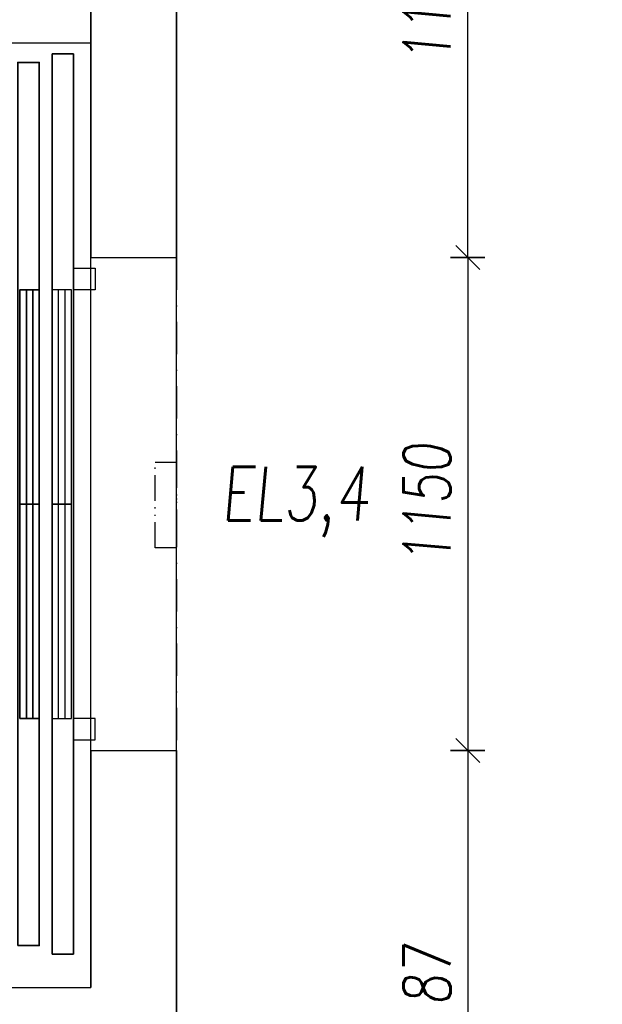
# Model space of a CAD drawing. Header units: millimetres. Extents: x 247761 to 294611, y 172579 to 236863.
# Tile 202 of 256: x 266495 to 267853, y 186491 to 188788. Entities that reach past the tile are written whole.
import ezdxf

# ---------------------------------------------------------------- set-up
doc = ezdxf.new("R2010")
doc.units = ezdxf.units.MM
doc.linetypes.add('ACAD_ISO12W100', pattern=[22, 12, -3, 0.5, -3, 0.5, -3])
doc.linetypes.add('CK_Čerchovaná 50', pattern=[6, 3, -1.5, 0, -1.5])
for name, color, linetype in [('KOTY 50', 7, 'Continuous'), ('NOVÁ TENKÁ', 240, 'Continuous'), ('OBRYSY', 7, 'Continuous'), ('PROSTUPY', 7, 'ACAD_ISO12W100'), ('TENKA', 4, 'Continuous'), ('ŽB', 3, 'Continuous')]:
    doc.layers.add(name, color=color, linetype=linetype)
doc.layers.add('PLOCHY_MISTNOSTI', color=180, linetype='Continuous', plot=False)
doc.layers.add('POMOCNA_ZU', color=200, linetype='Continuous', plot=False)
doc.layers.add('PROSTUPY_POPIS', color=7, linetype='ACAD_ISO12W100', true_color=0x00ff74)
doc.styles.add('CS-ROMANS', font='romans.shx', dxfattribs={"width": 0.75, "oblique": 5})
doc.dimstyles.new('A_KÓTA_50', dxfattribs={"dimtxt": 110, "dimasz": 2, "dimexe": 100, "dimexo": 1500, "dimgap": 40, "dimtad": 1, "dimrnd": 1, "dimdsep": 46, "dimtxsty": 'CS-ROMANS', "dimblk": 'KOT_CARA20', "dimcen": 45, "dimse1": 1, "dimse2": 1, "dimclrd": 256, "dimclre": 256, "dimclrt": 256, "dimadec": 0, "dimazin": 0, "dimtfac": 1, "dimtix": 1, "dimtmove": 2, "dimatfit": 3, "dimldrblk": 'OBLIQUE', "dimfxl": 0, "dimtolj": 1, "dimarcsym": 0})

# ---------------------------------------------------------------- blocks, each defined once
blk = doc.blocks.new('A$C651C2564')
at = {"layer": 'PROSTUPY', "ltscale": 5}
blk.add_lwpolyline([(9950, -3300), (9950, -3500), (9900, -3500), (9900, -3300)], close=True, dxfattribs=at)
at = {"layer": 'PROSTUPY_POPIS', "insert": (10400, -3392.3), "char_height": 125, "attachment_point": 6, "style": 'CS-ROMANS'}
blk.add_mtext('\\A1;EL3,4', dxfattribs=at)
blk = doc.blocks.new('KOT_CARA20')
for p, q in [((0, 20), (0, -20)), ((0, 0), (14.1, 14.1)), ((0, 0), (-14.1, -14.1))]:
    blk.add_line(p, q)
blk = doc.blocks.new('*D385')
at = {"layer": 'Defpoints', "color": 0, "ltscale": 5, "transparency": 16777216}
for p in [(266860.5, 189422.8), (267539.5, 189422.8), (266860.5, 188232.8)]:
    blk.add_point(p, dxfattribs=at)
at = {"layer": 'KOTY 50', "lineweight": -2, "ltscale": 5, "transparency": 16777216}
blk.add_line((267539.5, 188234.8), (267539.5, 189420.8), dxfattribs=at)
at = {"layer": 'KOTY 50', "lineweight": -2, "ltscale": 5, "transparency": 16777216, "xscale": 2, "yscale": 2, "zscale": 2}
for p, rotation in [((267539.5, 189422.8), 90), ((267539.5, 188232.8), 270)]:
    blk.add_blockref('KOT_CARA20', p, dxfattribs=dict(at, rotation=rotation))
at = {"layer": 'KOTY 50', "ltscale": 5, "transparency": 16777216, "insert": (267444.5, 188827.8), "char_height": 110, "attachment_point": 5, "rotation": 90, "style": 'CS-ROMANS'}
blk.add_mtext('\\A1;1190', dxfattribs=at)
blk = doc.blocks.new('_OBLIQUE')
at = {"color": 0, "linetype": 'ByBlock', "ltscale": 15}
blk.add_line((-0.5, -0.5), (0.5, 0.5), dxfattribs=at)
blk = doc.blocks.new('*D485')
at = {"layer": 'Defpoints', "color": 0, "ltscale": 5, "transparency": 16777216}
for p in [(266860.5, 188232.8), (266860.5, 187082.8), (267539.5, 187082.8)]:
    blk.add_point(p, dxfattribs=at)
at = {"layer": 'KOTY 50', "lineweight": -2, "ltscale": 5, "transparency": 16777216}
blk.add_line((267539.5, 188230.8), (267539.5, 187084.8), dxfattribs=at)
at = {"layer": 'KOTY 50', "lineweight": -2, "ltscale": 5, "transparency": 16777216, "xscale": 2, "yscale": 2, "zscale": 2}
for p, rotation in [((267539.5, 188232.8), 90), ((267539.5, 187082.8), 270)]:
    blk.add_blockref('KOT_CARA20', p, dxfattribs=dict(at, rotation=rotation))
at = {"layer": 'KOTY 50', "ltscale": 5, "transparency": 16777216, "insert": (267444.5, 187657.8), "char_height": 110, "attachment_point": 5, "rotation": 90, "style": 'CS-ROMANS'}
blk.add_mtext('\\A1;1150', dxfattribs=at)
blk = doc.blocks.new('*D486')
at = {"layer": 'Defpoints', "color": 0, "ltscale": 5, "transparency": 16777216}
for p in [(266860.5, 187082.8), (266860.5, 185895.3), (267539.5, 185895.3)]:
    blk.add_point(p, dxfattribs=at)
at = {"layer": 'KOTY 50', "lineweight": -2, "ltscale": 5, "transparency": 16777216}
blk.add_line((267539.5, 187080.8), (267539.5, 185897.3), dxfattribs=at)
at = {"layer": 'KOTY 50', "lineweight": -2, "ltscale": 5, "transparency": 16777216, "xscale": 2, "yscale": 2, "zscale": 2}
for p, rotation in [((267539.5, 187082.8), 90), ((267539.5, 185895.3), 270)]:
    blk.add_blockref('KOT_CARA20', p, dxfattribs=dict(at, rotation=rotation))
at = {"layer": 'KOTY 50', "ltscale": 5, "transparency": 16777216, "insert": (267444.5, 186489), "char_height": 110, "attachment_point": 5, "rotation": 90, "style": 'CS-ROMANS'}
blk.add_mtext('\\A1;1187', dxfattribs=at)
blk = doc.blocks.new('10020_Elevator_0')
at = {"layer": 'NOVÁ TENKÁ', "lineweight": 35}
for p, q in [((-1100, 40), (-1100, 90)), ((-1100, 90), (1000, 90)), ((1000, 90), (1000, 40)), ((1000, 40), (-1100, 40))]:
    blk.add_line(p, q, dxfattribs=at)
at = {"layer": 'NOVÁ TENKÁ'}
for p, q in [((-550, 40), (-600, 40)), ((-600, 40), (-600, -10)), ((-550, -10), (-550, 40)), ((450, 40), (500, 40)), ((450, -10), (450, 40)), ((500, 40), (500, -10)), ((-550, 0), (450, 0)), ((-600, -10), (-550, -10)), ((500, -10), (450, -10))]:
    blk.add_line(p, q, dxfattribs=at)
at = {"layer": 'NOVÁ TENKÁ', "lineweight": 35}
for points in [[(-1080, 170), (980, 170), (980, 120), (-1080, 120)], [(-50, 120), (-50, 165), (-550, 165), (-550, 120)], [(450, 120), (450, 165), (-50, 165), (-50, 120)]]:
    blk.add_lwpolyline(points, close=True, dxfattribs=at)
for points in [[(-550, 150), (-50, 150)], [(-50, 150), (450, 150)], [(-550, 135), (-50, 135)], [(-50, 135), (450, 135)]]:
    blk.add_lwpolyline(points, dxfattribs=at)
at = {"layer": 'NOVÁ TENKÁ'}
for points in [[(-50, 45), (-50, 90), (-550, 90), (-550, 45)], [(450, 45), (450, 90), (-50, 90), (-50, 45)]]:
    blk.add_lwpolyline(points, close=True, dxfattribs=at)
for points in [[(-550, 75), (-50, 75)], [(-50, 75), (450, 75)], [(-550, 60), (-50, 60)], [(-50, 60), (450, 60)]]:
    blk.add_lwpolyline(points, dxfattribs=at)

msp = doc.modelspace()

# ---------------------------------------------------------------- linework, layer by layer
at = {"layer": 'OBRYSY'}
msp.add_line((266660.517, 188732.759), (264560.517, 188732.759), dxfattribs=at)
at = {"layer": 'PLOCHY_MISTNOSTI', "ltscale": 5}
for points in [[(264560.517, 186530.259), (266660.517, 186530.259), (266660.517, 191055.259), (264560.517, 191055.259)], [(266860.517, 191055.259), (269110.517, 191055.259), (269110.517, 181855.259), (266860.517, 181855.259)]]:
    msp.add_lwpolyline(points, close=True, dxfattribs=at)
at = {"layer": 'TENKA', "ltscale": 5}
msp.add_line((266660.517, 187082.759), (266660.517, 188232.759), dxfattribs=at)
at = {"layer": 'TENKA', "linetype": 'CK_Čerchovaná 50', "ltscale": 25}
msp.add_line((266860.517, 188232.759), (266860.517, 187082.759), dxfattribs=at)
at = {"layer": 'ŽB'}
for p, q in [((266660.517, 189422.759), (266660.517, 188232.759)), ((266860.517, 189422.759), (266860.517, 188232.759)), ((266660.517, 187082.759), (266660.517, 186530.259)), ((266860.517, 187082.759), (266860.517, 185895.259)), ((264560.517, 186530.259), (266660.517, 186530.259))]:
    msp.add_line(p, q, dxfattribs=at)
at = {"layer": 'ŽB', "ltscale": 5}
for p, q in [((266660.517, 188232.759), (266860.517, 188232.759)), ((266660.517, 187082.759), (266860.517, 187082.759))]:
    msp.add_line(p, q, dxfattribs=at)

# ---------------------------------------------------------------- block references
at = {"rotation": 90}
msp.add_blockref('10020_Elevator_0', (266660.517, 187707.759), dxfattribs=at)
at = {"layer": 'POMOCNA_ZU'}
msp.add_blockref('A$C651C2564', (256910.517, 191055.259), dxfattribs=at)

# ---------------------------------------------------------------- dimensions: what is measured, and where the dimension line sits
at = {"layer": 'KOTY 50', "ltscale": 5}
for base, p1, p2, picture, middle in [((267539.519, 189422.759), (266860.517, 188232.759), (266860.517, 189422.759), '*D385', (267444.519, 188827.759)), ((267539.519, 187082.759), (266860.517, 188232.759), (266860.517, 187082.759), '*D485', (267444.519, 187657.759)), ((267539.519, 185895.259), (266860.517, 187082.759), (266860.517, 185895.259), '*D486', (267444.519, 186489.009))]:
    dim = msp.add_linear_dim(base=base, p1=p1, p2=p2, angle=90, dimstyle='A_KÓTA_50', dxfattribs=at)
    dim.commit()
    dim.dimension.update_dxf_attribs({"geometry": picture, "text_midpoint": middle})

doc.saveas('drawing.dxf')
